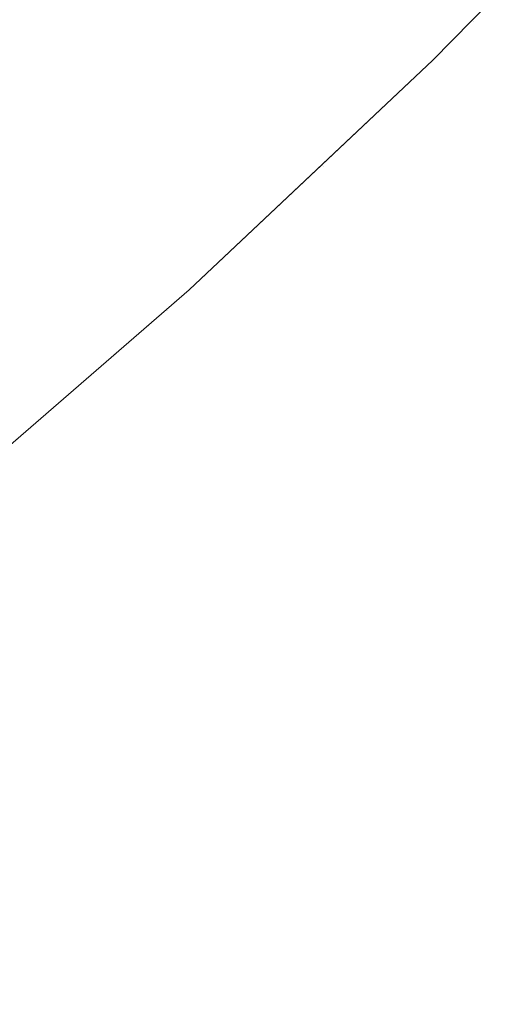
# Model space of a CAD drawing. Header units: centimetres. Extents: x -35.1 to 36.2, y 4.2 to 6.
# Tile 237 of 256: x 12.2025 to 12.2154, y 4.5532 to 4.5803. Entities that reach past the tile are written whole.
import ezdxf

# ---------------------------------------------------------------- set-up
doc = ezdxf.new("R2010")
doc.units = ezdxf.units.CM
doc.header["$LTSCALE"] = 2.54
doc.layers.add('Lucido design-1', color=7, linetype='Continuous')

# ---------------------------------------------------------------- blocks, each defined once
blk = doc.blocks.new('Gruppo-4-1')
at = {"color": 7, "linetype": 'Continuous', "lineweight": 9}
blk.add_3dface([(-34.952766, 5.900212, -2276.22217), (-34.952766, 4.300212, -2276.22217), (36.079692, 4.300212, -2276.22217), (36.079692, 5.900212, -2276.22217)], dxfattribs=at)
for points, invisible_edges in [([(36.079692, 5.900212, -2277.02217), (36.079692, 4.300212, -2277.02217), (12.189936, 4.435582, -2277.02217), (12.20771, 4.443118, -2277.02217)], 10), ([(36.079692, 5.900212, -2277.02217), (12.20771, 4.443118, -2277.02217), (12.224572, 4.451133, -2277.02217)], 9), ([(12.218821, 4.584238, -2276.71995), (12.220063, 4.585511, -2276.72217), (12.214907, 4.58023, -2276.72217), (12.2149, 4.580227, -2276.71995)], 13), ([(12.214939, 4.580205, -2276.923745), (12.214907, 4.58023, -2276.92217), (12.220063, 4.585511, -2276.92217), (12.218861, 4.584216, -2276.923745)], 13), ([(12.214907, 4.58023, -2276.72217), (12.220063, 4.585511, -2276.72217), (12.220063, 4.585511, -2276.92217), (12.214907, 4.58023, -2276.92217)], 10), ([(12.203451, 4.580578, -2276.68536), (12.207412, 4.584425, -2276.68536), (12.208357, 4.583895, -2276.687674), (12.204377, 4.580031, -2276.687674)], 15), ([(12.2149, 4.580227, -2276.71995), (12.21482, 4.580272, -2276.717712), (12.218739, 4.584281, -2276.717712), (12.218821, 4.584238, -2276.71995)], 15), ([(12.218861, 4.584216, -2276.923745), (12.218902, 4.584194, -2276.925344), (12.21498, 4.580182, -2276.925344), (12.214939, 4.580205, -2276.923745)], 15), ([(12.215049, 4.580143, -2276.926967), (12.21498, 4.580182, -2276.925344), (12.218902, 4.584194, -2276.925344), (12.218973, 4.584157, -2276.926967)], 15), ([(12.218973, 4.584157, -2276.926967), (12.219074, 4.584103, -2276.928615), (12.215149, 4.580087, -2276.928615), (12.215049, 4.580143, -2276.926967)], 15), ([(12.215279, 4.580014, -2276.930287), (12.215149, 4.580087, -2276.928615), (12.219074, 4.584103, -2276.928615), (12.219207, 4.584032, -2276.930287)], 15), ([(12.204377, 4.580031, -2276.687674), (12.208357, 4.583895, -2276.687674), (12.209235, 4.583402, -2276.689995), (12.205239, 4.579522, -2276.689995)], 15), ([(12.219207, 4.584032, -2276.930287), (12.219373, 4.583944, -2276.931982), (12.215442, 4.579922, -2276.931982), (12.215279, 4.580014, -2276.930287)], 15), ([(12.205239, 4.579522, -2276.689995), (12.209235, 4.583402, -2276.689995), (12.210048, 4.582947, -2276.692323), (12.206036, 4.579051, -2276.692323)], 15), ([(12.206036, 4.579051, -2276.692323), (12.210048, 4.582947, -2276.692323), (12.210795, 4.582528, -2276.694654), (12.206769, 4.578618, -2276.694654)], 15), ([(12.206769, 4.578618, -2276.694654), (12.210795, 4.582528, -2276.694654), (12.211477, 4.582146, -2276.696987), (12.207438, 4.578223, -2276.696987)], 15), ([(12.207438, 4.578223, -2276.696987), (12.211477, 4.582146, -2276.696987), (12.212095, 4.581799, -2276.699319), (12.208044, 4.577866, -2276.699319)], 15), ([(12.208044, 4.577866, -2276.699319), (12.212095, 4.581799, -2276.699319), (12.212648, 4.581489, -2276.701649), (12.208587, 4.577545, -2276.701649)], 15), ([(12.208587, 4.577545, -2276.701649), (12.212648, 4.581489, -2276.701649), (12.213139, 4.581214, -2276.703974), (12.209068, 4.57726, -2276.703974)], 15), ([(12.203451, 4.580578, -2276.68536), (12.19931, 4.576761, -2276.68536), (12.198339, 4.577366, -2276.683058), (12.202459, 4.581164, -2276.683058)], 15), ([(12.209068, 4.57726, -2276.703974), (12.213139, 4.581214, -2276.703974), (12.213568, 4.580973, -2276.706291), (12.209489, 4.577012, -2276.706291)], 15), ([(12.209489, 4.577012, -2276.706291), (12.213568, 4.580973, -2276.706291), (12.213936, 4.580767, -2276.7086), (12.20985, 4.576799, -2276.7086)], 15), ([(12.204377, 4.580031, -2276.687674), (12.200218, 4.576196, -2276.687674), (12.19931, 4.576761, -2276.68536), (12.203451, 4.580578, -2276.68536)], 15), ([(12.20985, 4.576799, -2276.7086), (12.213936, 4.580767, -2276.7086), (12.214244, 4.580594, -2276.710899), (12.210152, 4.57662, -2276.710899)], 15), ([(12.210152, 4.57662, -2276.710899), (12.214244, 4.580594, -2276.710899), (12.214493, 4.580455, -2276.713185), (12.210396, 4.576476, -2276.713185)], 15), ([(12.210396, 4.576476, -2276.713185), (12.214493, 4.580455, -2276.713185), (12.214685, 4.580347, -2276.715456), (12.210584, 4.576365, -2276.715456)], 15), ([(12.210584, 4.576365, -2276.715456), (12.214685, 4.580347, -2276.715456), (12.21482, 4.580272, -2276.717712), (12.210716, 4.576287, -2276.717712)], 15), ([(12.210716, 4.576287, -2276.717712), (12.21482, 4.580272, -2276.717712), (12.2149, 4.580227, -2276.71995), (12.210795, 4.576241, -2276.71995)], 15), ([(12.205239, 4.579522, -2276.689995), (12.201062, 4.575671, -2276.689995), (12.200218, 4.576196, -2276.687674), (12.204377, 4.580031, -2276.687674)], 15), ([(12.213837, 4.579135, -2276.72217), (12.210795, 4.576241, -2276.71995), (12.2149, 4.580227, -2276.71995)], 11), ([(12.213837, 4.579135, -2276.92217), (12.214939, 4.580205, -2276.923745), (12.210834, 4.576218, -2276.923745)], 11), ([(12.214939, 4.580205, -2276.923745), (12.21498, 4.580182, -2276.925344), (12.210873, 4.576194, -2276.925344), (12.210834, 4.576218, -2276.923745)], 15), ([(12.210941, 4.576154, -2276.926967), (12.210873, 4.576194, -2276.925344), (12.21498, 4.580182, -2276.925344), (12.215049, 4.580143, -2276.926967)], 15), ([(12.215049, 4.580143, -2276.926967), (12.215149, 4.580087, -2276.928615), (12.211039, 4.576097, -2276.928615), (12.210941, 4.576154, -2276.926967)], 15), ([(12.211167, 4.576021, -2276.930287), (12.211039, 4.576097, -2276.928615), (12.215149, 4.580087, -2276.928615), (12.215279, 4.580014, -2276.930287)], 15), ([(12.215279, 4.580014, -2276.930287), (12.215442, 4.579922, -2276.931982), (12.211327, 4.575926, -2276.931982), (12.211167, 4.576021, -2276.930287)], 15), ([(12.213837, 4.579135, -2276.92217), (12.214907, 4.58023, -2276.92217), (12.214939, 4.580205, -2276.923745)], 10), ([(12.214907, 4.58023, -2276.92217), (12.213837, 4.579135, -2276.92217), (12.213837, 4.579135, -2276.72217), (12.214907, 4.58023, -2276.72217)], 10), ([(12.2149, 4.580227, -2276.71995), (12.214907, 4.58023, -2276.72217), (12.213837, 4.579135, -2276.72217)], 9), ([(12.211521, 4.575812, -2276.933702), (12.211327, 4.575926, -2276.931982), (12.215442, 4.579922, -2276.931982), (12.21564, 4.579812, -2276.933702)], 15), ([(12.21564, 4.579812, -2276.933702), (12.215873, 4.579681, -2276.935444), (12.211749, 4.575677, -2276.935444), (12.211521, 4.575812, -2276.933702)], 15), ([(12.206036, 4.579051, -2276.692323), (12.201843, 4.575186, -2276.692323), (12.201062, 4.575671, -2276.689995), (12.205239, 4.579522, -2276.689995)], 15), ([(12.212015, 4.57552, -2276.93721), (12.211749, 4.575677, -2276.935444), (12.215873, 4.579681, -2276.935444), (12.216143, 4.57953, -2276.93721)], 15), ([(12.216143, 4.57953, -2276.93721), (12.216452, 4.579356, -2276.938998), (12.212317, 4.575341, -2276.938998), (12.212015, 4.57552, -2276.93721)], 15), ([(12.21266, 4.575139, -2276.940809), (12.212317, 4.575341, -2276.938998), (12.216452, 4.579356, -2276.938998), (12.216801, 4.579161, -2276.940809)], 15), ([(12.216801, 4.579161, -2276.940809), (12.217192, 4.578941, -2276.942641), (12.213043, 4.574913, -2276.942641), (12.21266, 4.575139, -2276.940809)], 15), ([(12.206769, 4.578618, -2276.694654), (12.20256, 4.574739, -2276.694654), (12.201843, 4.575186, -2276.692323), (12.206036, 4.579051, -2276.692323)], 15), ([(12.210788, 4.57626, -2276.92217), (12.207143, 4.572823, -2276.92217), (12.207143, 4.572823, -2276.72217), (12.213837, 4.579135, -2276.72217)], 10), ([(12.210795, 4.576241, -2276.71995), (12.213837, 4.579135, -2276.72217), (12.207143, 4.572823, -2276.72217)], 9), ([(12.210834, 4.576218, -2276.923745), (12.210788, 4.57626, -2276.92217), (12.213837, 4.579135, -2276.92217)], 9), ([(12.213837, 4.579135, -2276.72217), (12.213837, 4.579135, -2276.92217), (12.210788, 4.57626, -2276.92217)], 9), ([(12.213043, 4.574913, -2276.942641), (12.217192, 4.578941, -2276.942641), (12.217627, 4.578698, -2276.944493), (12.213469, 4.574661, -2276.944493)], 15), ([(12.207438, 4.578223, -2276.696987), (12.203216, 4.574331, -2276.696987), (12.20256, 4.574739, -2276.694654), (12.206769, 4.578618, -2276.694654)], 15), ([(12.213469, 4.574661, -2276.944493), (12.217627, 4.578698, -2276.944493), (12.218106, 4.578429, -2276.946366), (12.21394, 4.574383, -2276.946366)], 15), ([(12.21394, 4.574383, -2276.946366), (12.218106, 4.578429, -2276.946366), (12.218632, 4.578134, -2276.948259), (12.214456, 4.574079, -2276.948259)], 15), ([(12.208044, 4.577866, -2276.699319), (12.203809, 4.573962, -2276.699319), (12.203216, 4.574331, -2276.696987), (12.207438, 4.578223, -2276.696987)], 15), ([(12.214456, 4.574079, -2276.948259), (12.218632, 4.578134, -2276.948259), (12.219207, 4.577812, -2276.95017), (12.215019, 4.573746, -2276.95017)], 15), ([(12.208587, 4.577545, -2276.701649), (12.204341, 4.573631, -2276.701649), (12.203809, 4.573962, -2276.699319), (12.208044, 4.577866, -2276.699319)], 15), ([(12.215019, 4.573746, -2276.95017), (12.219207, 4.577812, -2276.95017), (12.219831, 4.577462, -2276.952099), (12.215632, 4.573384, -2276.952099)], 15), ([(12.209068, 4.57726, -2276.703974), (12.204813, 4.573338, -2276.703974), (12.204341, 4.573631, -2276.701649), (12.208587, 4.577545, -2276.701649)], 15), ([(12.209489, 4.577012, -2276.706291), (12.205225, 4.573081, -2276.706291), (12.204813, 4.573338, -2276.703974), (12.209068, 4.57726, -2276.703974)], 15), ([(12.20985, 4.576799, -2276.7086), (12.205578, 4.572861, -2276.7086), (12.205225, 4.573081, -2276.706291), (12.209489, 4.577012, -2276.706291)], 15), ([(12.210152, 4.57662, -2276.710899), (12.205874, 4.572677, -2276.710899), (12.205578, 4.572861, -2276.7086), (12.20985, 4.576799, -2276.7086)], 15), ([(12.210396, 4.576476, -2276.713185), (12.206113, 4.572528, -2276.713185), (12.205874, 4.572677, -2276.710899), (12.210152, 4.57662, -2276.710899)], 15), ([(12.210584, 4.576365, -2276.715456), (12.206297, 4.572414, -2276.715456), (12.206113, 4.572528, -2276.713185), (12.210396, 4.576476, -2276.713185)], 15), ([(12.210716, 4.576287, -2276.717712), (12.206427, 4.572333, -2276.717712), (12.206297, 4.572414, -2276.715456), (12.210584, 4.576365, -2276.715456)], 15), ([(12.210795, 4.576241, -2276.71995), (12.206504, 4.572285, -2276.71995), (12.206427, 4.572333, -2276.717712), (12.210716, 4.576287, -2276.717712)], 15), ([(12.207143, 4.572823, -2276.72217), (12.206504, 4.572285, -2276.71995), (12.210795, 4.576241, -2276.71995)], 11), ([(12.210834, 4.576218, -2276.923745), (12.206542, 4.572262, -2276.923745), (12.207143, 4.572823, -2276.92217)], 11), ([(12.210834, 4.576218, -2276.923745), (12.210873, 4.576194, -2276.925344), (12.206581, 4.572237, -2276.925344), (12.206542, 4.572262, -2276.923745)], 15), ([(12.206648, 4.572196, -2276.926967), (12.206581, 4.572237, -2276.925344), (12.210873, 4.576194, -2276.925344), (12.210941, 4.576154, -2276.926967)], 15), ([(12.207143, 4.572823, -2276.92217), (12.210788, 4.57626, -2276.92217), (12.210834, 4.576218, -2276.923745)], 10), ([(12.210941, 4.576154, -2276.926967), (12.211039, 4.576097, -2276.928615), (12.206743, 4.572137, -2276.928615), (12.206648, 4.572196, -2276.926967)], 15), ([(12.206868, 4.572059, -2276.930287), (12.206743, 4.572137, -2276.928615), (12.211039, 4.576097, -2276.928615), (12.211167, 4.576021, -2276.930287)], 15), ([(12.211167, 4.576021, -2276.930287), (12.211327, 4.575926, -2276.931982), (12.207025, 4.571961, -2276.931982), (12.206868, 4.572059, -2276.930287)], 15), ([(12.207215, 4.571843, -2276.933702), (12.207025, 4.571961, -2276.931982), (12.211327, 4.575926, -2276.931982), (12.211521, 4.575812, -2276.933702)], 15), ([(12.211521, 4.575812, -2276.933702), (12.211749, 4.575677, -2276.935444), (12.207439, 4.571704, -2276.935444), (12.207215, 4.571843, -2276.933702)], 15), ([(12.207699, 4.571542, -2276.93721), (12.207439, 4.571704, -2276.935444), (12.211749, 4.575677, -2276.935444), (12.212015, 4.57552, -2276.93721)], 15), ([(12.212015, 4.57552, -2276.93721), (12.212317, 4.575341, -2276.938998), (12.207996, 4.571357, -2276.938998), (12.207699, 4.571542, -2276.93721)], 15), ([(12.197466, 4.571356, -2276.692323), (12.201843, 4.575186, -2276.692323), (12.20256, 4.574739, -2276.694654), (12.198168, 4.570896, -2276.694654)], 15), ([(12.208331, 4.571149, -2276.940809), (12.207996, 4.571357, -2276.938998), (12.212317, 4.575341, -2276.938998), (12.21266, 4.575139, -2276.940809)], 15), ([(12.21266, 4.575139, -2276.940809), (12.213043, 4.574913, -2276.942641), (12.208707, 4.570915, -2276.942641), (12.208331, 4.571149, -2276.940809)], 15), ([(12.213469, 4.574661, -2276.944493), (12.209124, 4.570655, -2276.944493), (12.208707, 4.570915, -2276.942641), (12.213043, 4.574913, -2276.942641)], 15), ([(12.198168, 4.570896, -2276.694654), (12.20256, 4.574739, -2276.694654), (12.203216, 4.574331, -2276.696987), (12.198809, 4.570475, -2276.696987)], 15), ([(12.21394, 4.574383, -2276.946366), (12.209584, 4.570369, -2276.946366), (12.209124, 4.570655, -2276.944493), (12.213469, 4.574661, -2276.944493)], 15), ([(12.198809, 4.570475, -2276.696987), (12.203216, 4.574331, -2276.696987), (12.203809, 4.573962, -2276.699319), (12.199389, 4.570095, -2276.699319)], 15), ([(12.214456, 4.574079, -2276.948259), (12.21009, 4.570054, -2276.948259), (12.209584, 4.570369, -2276.946366), (12.21394, 4.574383, -2276.946366)], 15), ([(12.215019, 4.573746, -2276.95017), (12.210642, 4.569711, -2276.95017), (12.21009, 4.570054, -2276.948259), (12.214456, 4.574079, -2276.948259)], 15), ([(12.199389, 4.570095, -2276.699319), (12.203809, 4.573962, -2276.699319), (12.204341, 4.573631, -2276.701649), (12.19991, 4.569754, -2276.701649)], 15), ([(12.215632, 4.573384, -2276.952099), (12.211242, 4.569337, -2276.952099), (12.210642, 4.569711, -2276.95017), (12.215019, 4.573746, -2276.95017)], 15), ([(12.19991, 4.569754, -2276.701649), (12.204341, 4.573631, -2276.701649), (12.204813, 4.573338, -2276.703974), (12.200371, 4.569451, -2276.703974)], 15), ([(12.200371, 4.569451, -2276.703974), (12.204813, 4.573338, -2276.703974), (12.205225, 4.573081, -2276.706291), (12.200774, 4.569187, -2276.706291)], 15), ([(12.216295, 4.572992, -2276.954044), (12.211892, 4.568933, -2276.954044), (12.211242, 4.569337, -2276.952099), (12.215632, 4.573384, -2276.952099)], 15), ([(12.200774, 4.569187, -2276.706291), (12.205225, 4.573081, -2276.706291), (12.205578, 4.572861, -2276.7086), (12.20112, 4.56896, -2276.7086)], 15), ([(12.217011, 4.572569, -2276.956004), (12.212593, 4.568497, -2276.956004), (12.211892, 4.568933, -2276.954044), (12.216295, 4.572992, -2276.954044)], 15), ([(12.199947, 4.566579, -2276.72217), (12.206519, 4.572281, -2276.72217), (12.207143, 4.572823, -2276.92217), (12.202024, 4.568381, -2276.92217)], 10), ([(12.20112, 4.56896, -2276.7086), (12.205578, 4.572861, -2276.7086), (12.205874, 4.572677, -2276.710899), (12.201409, 4.568771, -2276.710899)], 15), ([(12.201409, 4.568771, -2276.710899), (12.205874, 4.572677, -2276.710899), (12.206113, 4.572528, -2276.713185), (12.201643, 4.568617, -2276.713185)], 15), ([(12.202024, 4.568381, -2276.92217), (12.207143, 4.572823, -2276.92217), (12.206542, 4.572262, -2276.923745)], 10), ([(12.207143, 4.572823, -2276.72217), (12.206519, 4.572281, -2276.72217), (12.206504, 4.572285, -2276.71995)], 10), ([(12.206519, 4.572281, -2276.72217), (12.207143, 4.572823, -2276.72217), (12.207143, 4.572823, -2276.92217)], 10), ([(12.201643, 4.568617, -2276.713185), (12.206113, 4.572528, -2276.713185), (12.206297, 4.572414, -2276.715456), (12.201823, 4.568499, -2276.715456)], 15), ([(12.201823, 4.568499, -2276.715456), (12.206297, 4.572414, -2276.715456), (12.206427, 4.572333, -2276.717712), (12.20195, 4.568416, -2276.717712)], 15), ([(12.217781, 4.572114, -2276.957979), (12.213347, 4.568028, -2276.957979), (12.212593, 4.568497, -2276.956004), (12.217011, 4.572569, -2276.956004)], 15), ([(12.206519, 4.572281, -2276.72217), (12.199947, 4.566579, -2276.72217), (12.202025, 4.568367, -2276.71995)], 10), ([(12.20195, 4.568416, -2276.717712), (12.206427, 4.572333, -2276.717712), (12.206504, 4.572285, -2276.71995), (12.202025, 4.568367, -2276.71995)], 15), ([(12.206542, 4.572262, -2276.923745), (12.202063, 4.568342, -2276.923745), (12.202024, 4.568381, -2276.92217)], 11), ([(12.202025, 4.568367, -2276.71995), (12.206504, 4.572285, -2276.71995), (12.206519, 4.572281, -2276.72217)], 11), ([(12.206542, 4.572262, -2276.923745), (12.206581, 4.572237, -2276.925344), (12.202101, 4.568317, -2276.925344), (12.202063, 4.568342, -2276.923745)], 15), ([(12.202166, 4.568275, -2276.926967), (12.202101, 4.568317, -2276.925344), (12.206581, 4.572237, -2276.925344), (12.206648, 4.572196, -2276.926967)], 15), ([(12.206648, 4.572196, -2276.926967), (12.206743, 4.572137, -2276.928615), (12.202259, 4.568213, -2276.928615), (12.202166, 4.568275, -2276.926967)], 15), ([(12.202382, 4.568133, -2276.930287), (12.202259, 4.568213, -2276.928615), (12.206743, 4.572137, -2276.928615), (12.206868, 4.572059, -2276.930287)], 15), ([(12.206868, 4.572059, -2276.930287), (12.207025, 4.571961, -2276.931982), (12.202536, 4.568032, -2276.931982), (12.202382, 4.568133, -2276.930287)], 15), ([(12.202721, 4.567911, -2276.933702), (12.202536, 4.568032, -2276.931982), (12.207025, 4.571961, -2276.931982), (12.207215, 4.571843, -2276.933702)], 15), ([(12.218607, 4.571627, -2276.959966), (12.214156, 4.567524, -2276.959966), (12.213347, 4.568028, -2276.957979), (12.217781, 4.572114, -2276.957979)], 15), ([(12.207215, 4.571843, -2276.933702), (12.207439, 4.571704, -2276.935444), (12.20294, 4.567767, -2276.935444), (12.202721, 4.567911, -2276.933702)], 15), ([(12.203194, 4.567601, -2276.93721), (12.20294, 4.567767, -2276.935444), (12.207439, 4.571704, -2276.935444), (12.207699, 4.571542, -2276.93721)], 15), ([(12.21949, 4.571105, -2276.961965), (12.215021, 4.566986, -2276.961965), (12.214156, 4.567524, -2276.959966), (12.218607, 4.571627, -2276.959966)], 15), ([(12.207699, 4.571542, -2276.93721), (12.207996, 4.571357, -2276.938998), (12.203485, 4.56741, -2276.938998), (12.203194, 4.567601, -2276.93721)], 15), ([(12.203813, 4.567195, -2276.940809), (12.203485, 4.56741, -2276.938998), (12.207996, 4.571357, -2276.938998), (12.208331, 4.571149, -2276.940809)], 15), ([(12.208331, 4.571149, -2276.940809), (12.208707, 4.570915, -2276.942641), (12.20418, 4.566954, -2276.942641), (12.203813, 4.567195, -2276.940809)], 15), ([(12.220432, 4.570549, -2276.963974), (12.215944, 4.566412, -2276.963974), (12.215021, 4.566986, -2276.961965), (12.21949, 4.571105, -2276.961965)], 15), ([(12.20418, 4.566954, -2276.942641), (12.208707, 4.570915, -2276.942641), (12.209124, 4.570655, -2276.944493), (12.204588, 4.566687, -2276.944493)], 15), ([(12.204588, 4.566687, -2276.944493), (12.209124, 4.570655, -2276.944493), (12.209584, 4.570369, -2276.946366), (12.205039, 4.566391, -2276.946366)], 15), ([(12.205039, 4.566391, -2276.946366), (12.209584, 4.570369, -2276.946366), (12.21009, 4.570054, -2276.948259), (12.205533, 4.566067, -2276.948259)], 15), ([(12.205533, 4.566067, -2276.948259), (12.21009, 4.570054, -2276.948259), (12.210642, 4.569711, -2276.95017), (12.206073, 4.565713, -2276.95017)], 15), ([(12.206073, 4.565713, -2276.95017), (12.210642, 4.569711, -2276.95017), (12.211242, 4.569337, -2276.952099), (12.20666, 4.565329, -2276.952099)], 15), ([(12.20666, 4.565329, -2276.952099), (12.211242, 4.569337, -2276.952099), (12.211892, 4.568933, -2276.954044), (12.207296, 4.564912, -2276.954044)], 15), ([(12.207296, 4.564912, -2276.954044), (12.211892, 4.568933, -2276.954044), (12.212593, 4.568497, -2276.956004), (12.207982, 4.564462, -2276.956004)], 15), ([(12.207982, 4.564462, -2276.956004), (12.212593, 4.568497, -2276.956004), (12.213347, 4.568028, -2276.957979), (12.20872, 4.563978, -2276.957979)], 15), ([(12.202382, 4.568133, -2276.930287), (12.202536, 4.568032, -2276.931982), (12.197856, 4.564147, -2276.931982), (12.197706, 4.56425, -2276.930287)], 15), ([(12.198038, 4.564022, -2276.933702), (12.197856, 4.564147, -2276.931982), (12.202536, 4.568032, -2276.931982), (12.202721, 4.567911, -2276.933702)], 15), ([(12.202721, 4.567911, -2276.933702), (12.20294, 4.567767, -2276.935444), (12.198252, 4.563874, -2276.935444), (12.198038, 4.564022, -2276.933702)], 15), ([(12.20872, 4.563978, -2276.957979), (12.213347, 4.568028, -2276.957979), (12.214156, 4.567524, -2276.959966), (12.209511, 4.56346, -2276.959966)], 15), ([(12.1985, 4.563702, -2276.93721), (12.198252, 4.563874, -2276.935444), (12.20294, 4.567767, -2276.935444), (12.203194, 4.567601, -2276.93721)], 15), ([(12.203194, 4.567601, -2276.93721), (12.203485, 4.56741, -2276.938998), (12.198783, 4.563506, -2276.938998), (12.1985, 4.563702, -2276.93721)], 15), ([(12.209511, 4.56346, -2276.959966), (12.214156, 4.567524, -2276.959966), (12.215021, 4.566986, -2276.961965), (12.210357, 4.562905, -2276.961965)], 15), ([(12.199104, 4.563285, -2276.940809), (12.198783, 4.563506, -2276.938998), (12.203485, 4.56741, -2276.938998), (12.203813, 4.567195, -2276.940809)], 15), ([(12.203813, 4.567195, -2276.940809), (12.20418, 4.566954, -2276.942641), (12.199463, 4.563037, -2276.942641), (12.199104, 4.563285, -2276.940809)], 15), ([(12.210357, 4.562905, -2276.961965), (12.215021, 4.566986, -2276.961965), (12.215944, 4.566412, -2276.963974), (12.21126, 4.562313, -2276.963974)], 15), ([(12.204588, 4.566687, -2276.944493), (12.199862, 4.562762, -2276.944493), (12.199463, 4.563037, -2276.942641), (12.20418, 4.566954, -2276.942641)], 15), ([(12.205039, 4.566391, -2276.946366), (12.200302, 4.562458, -2276.946366), (12.199862, 4.562762, -2276.944493), (12.204588, 4.566687, -2276.944493)], 15), ([(12.205533, 4.566067, -2276.948259), (12.200785, 4.562124, -2276.948259), (12.200302, 4.562458, -2276.946366), (12.205039, 4.566391, -2276.946366)], 15), ([(12.21126, 4.562313, -2276.963974), (12.215944, 4.566412, -2276.963974), (12.216927, 4.565801, -2276.96599), (12.212221, 4.561683, -2276.96599)], 15), ([(12.206073, 4.565713, -2276.95017), (12.201312, 4.56176, -2276.95017), (12.200785, 4.562124, -2276.948259), (12.205533, 4.566067, -2276.948259)], 15), ([(12.20666, 4.565329, -2276.952099), (12.201885, 4.561363, -2276.952099), (12.201312, 4.56176, -2276.95017), (12.206073, 4.565713, -2276.95017)], 15), ([(12.212221, 4.561683, -2276.96599), (12.216927, 4.565801, -2276.96599), (12.21797, 4.565152, -2276.968013), (12.213242, 4.561014, -2276.968013)], 15), ([(12.207296, 4.564912, -2276.954044), (12.202506, 4.560934, -2276.954044), (12.201885, 4.561363, -2276.952099), (12.20666, 4.565329, -2276.952099)], 15), ([(12.213242, 4.561014, -2276.968013), (12.21797, 4.565152, -2276.968013), (12.219075, 4.564464, -2276.97004), (12.214323, 4.560306, -2276.97004)], 15), ([(12.207982, 4.564462, -2276.956004), (12.203176, 4.560472, -2276.956004), (12.202506, 4.560934, -2276.954044), (12.207296, 4.564912, -2276.954044)], 15), ([(12.20872, 4.563978, -2276.957979), (12.203897, 4.559974, -2276.957979), (12.203176, 4.560472, -2276.956004), (12.207982, 4.564462, -2276.956004)], 15), ([(12.214323, 4.560306, -2276.97004), (12.219075, 4.564464, -2276.97004), (12.220245, 4.563736, -2276.972069), (12.215467, 4.559556, -2276.972069)], 15), ([(12.209511, 4.56346, -2276.959966), (12.20467, 4.55944, -2276.959966), (12.203897, 4.559974, -2276.957979), (12.20872, 4.563978, -2276.957979)], 15), ([(12.210357, 4.562905, -2276.961965), (12.205497, 4.558869, -2276.961965), (12.20467, 4.55944, -2276.959966), (12.209511, 4.56346, -2276.959966)], 15), ([(12.21126, 4.562313, -2276.963974), (12.206379, 4.55826, -2276.963974), (12.205497, 4.558869, -2276.961965), (12.210357, 4.562905, -2276.961965)], 15), ([(12.212221, 4.561683, -2276.96599), (12.207317, 4.557611, -2276.96599), (12.206379, 4.55826, -2276.963974), (12.21126, 4.562313, -2276.963974)], 15), ([(12.213242, 4.561014, -2276.968013), (12.208314, 4.556923, -2276.968013), (12.207317, 4.557611, -2276.96599), (12.212221, 4.561683, -2276.96599)], 15), ([(12.196916, 4.557449, -2276.952099), (12.201885, 4.561363, -2276.952099), (12.202506, 4.560934, -2276.954044), (12.197522, 4.557008, -2276.954044)], 15), ([(12.197522, 4.557008, -2276.954044), (12.202506, 4.560934, -2276.954044), (12.203176, 4.560472, -2276.956004), (12.198176, 4.556532, -2276.956004)], 15), ([(12.214323, 4.560306, -2276.97004), (12.20937, 4.556193, -2276.97004), (12.208314, 4.556923, -2276.968013), (12.213242, 4.561014, -2276.968013)], 15), ([(12.198176, 4.556532, -2276.956004), (12.203176, 4.560472, -2276.956004), (12.203897, 4.559974, -2276.957979), (12.198878, 4.55602, -2276.957979)], 15), ([(12.215467, 4.559556, -2276.972069), (12.210488, 4.555421, -2276.972069), (12.20937, 4.556193, -2276.97004), (12.214323, 4.560306, -2276.97004)], 15), ([(12.198878, 4.55602, -2276.957979), (12.203897, 4.559974, -2276.957979), (12.20467, 4.55944, -2276.959966), (12.199632, 4.555471, -2276.959966)], 15), ([(12.199632, 4.555471, -2276.959966), (12.20467, 4.55944, -2276.959966), (12.205497, 4.558869, -2276.961965), (12.200438, 4.554884, -2276.961965)], 15), ([(12.216674, 4.558764, -2276.974099), (12.211667, 4.554606, -2276.974099), (12.210488, 4.555421, -2276.972069), (12.215467, 4.559556, -2276.972069)], 15), ([(12.200438, 4.554884, -2276.961965), (12.205497, 4.558869, -2276.961965), (12.206379, 4.55826, -2276.963974), (12.201298, 4.554257, -2276.963974)], 15), ([(12.217947, 4.55793, -2276.976126), (12.21291, 4.553747, -2276.976126), (12.211667, 4.554606, -2276.974099), (12.216674, 4.558764, -2276.974099)], 15), ([(12.201298, 4.554257, -2276.963974), (12.206379, 4.55826, -2276.963974), (12.207317, 4.557611, -2276.96599), (12.202214, 4.553591, -2276.96599)], 15), ([(12.219286, 4.557052, -2276.978149), (12.214218, 4.552844, -2276.978149), (12.21291, 4.553747, -2276.976126), (12.217947, 4.55793, -2276.976126)], 15), ([(12.202214, 4.553591, -2276.96599), (12.207317, 4.557611, -2276.96599), (12.208314, 4.556923, -2276.968013), (12.203186, 4.552883, -2276.968013)], 15), ([(12.220692, 4.556131, -2276.980164), (12.215591, 4.551895, -2276.980164), (12.214218, 4.552844, -2276.978149), (12.219286, 4.557052, -2276.978149)], 15), ([(12.203186, 4.552883, -2276.968013), (12.208314, 4.556923, -2276.968013), (12.20937, 4.556193, -2276.97004), (12.204216, 4.552132, -2276.97004)], 15), ([(12.204216, 4.552132, -2276.97004), (12.20937, 4.556193, -2276.97004), (12.210488, 4.555421, -2276.972069), (12.205306, 4.551339, -2276.972069)], 15), ([(12.205306, 4.551339, -2276.972069), (12.210488, 4.555421, -2276.972069), (12.211667, 4.554606, -2276.974099), (12.206456, 4.550501, -2276.974099)], 15), ([(12.206456, 4.550501, -2276.974099), (12.211667, 4.554606, -2276.974099), (12.21291, 4.553747, -2276.976126), (12.207669, 4.549618, -2276.976126)], 15), ([(12.207669, 4.549618, -2276.976126), (12.21291, 4.553747, -2276.976126), (12.214218, 4.552844, -2276.978149), (12.208944, 4.548689, -2276.978149)], 15), ([(12.203186, 4.552883, -2276.968013), (12.197857, 4.548901, -2276.968013), (12.196911, 4.549629, -2276.96599), (12.202214, 4.553591, -2276.96599)], 15)]:
    blk.add_3dface(points, dxfattribs=dict(at, invisible_edges=invisible_edges))

msp = doc.modelspace()

# ---------------------------------------------------------------- block references
at = {"layer": 'Lucido design-1', "color": 7}
msp.add_blockref('Gruppo-4-1', (0, 0), dxfattribs=at)

doc.saveas('drawing.dxf')
